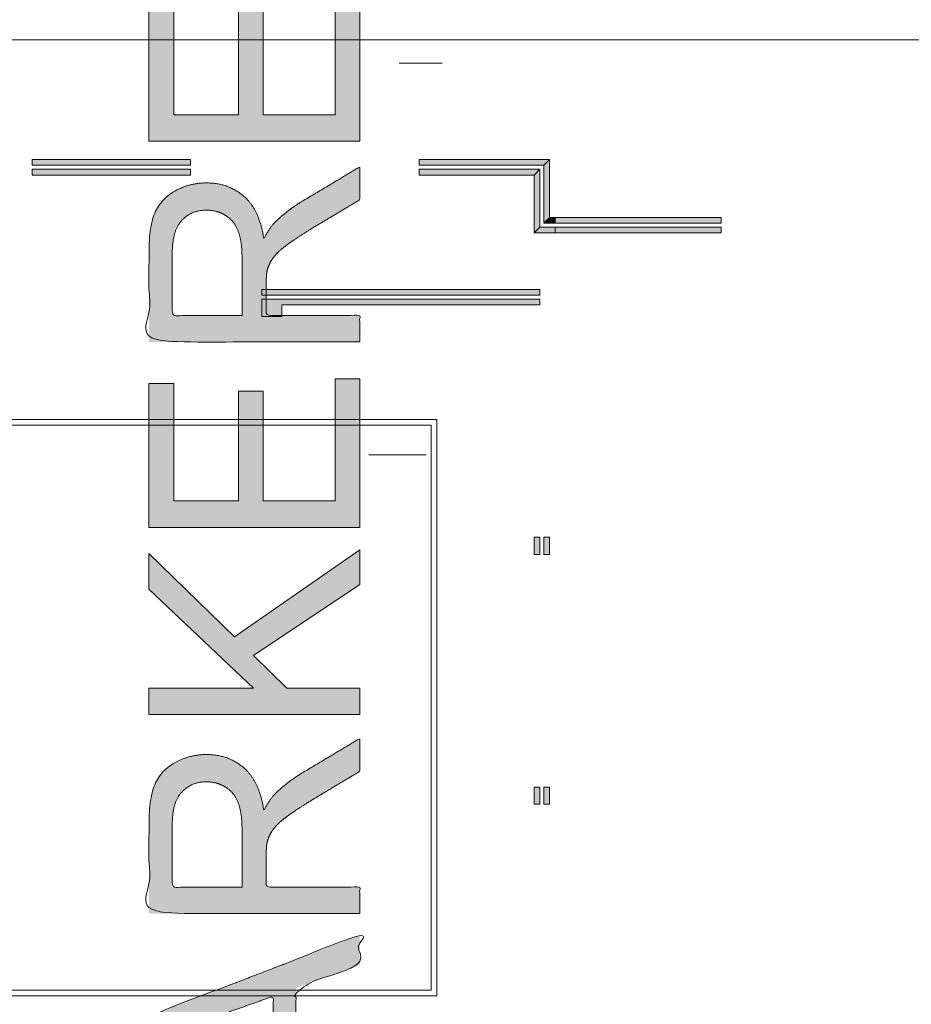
# Model space of a CAD drawing. Header units: millimetres. Extents: x -117530 to 51532, y -61772 to 24900.
# Tile 169 of 175: x -6736 to 8853, y -10643 to 6562. Entities that reach past the tile are written whole.
import ezdxf

# ---------------------------------------------------------------- set-up
doc = ezdxf.new("R2010")
doc.units = ezdxf.units.MM
doc.header["$LTSCALE"] = 254
doc.layers.get('0').update_dxf_attribs({"lineweight": 0})
for name, color, linetype, lineweight in [('HATCH_REACTORS', 7, 'Continuous', 0), ('LAYER21', 7, 'Continuous', 0), ('LAYER24', 7, 'Continuous', 0), ('tekst', 7, 'Continuous', 0)]:
    doc.layers.add(name, color=color, linetype=linetype, lineweight=lineweight)

# ---------------------------------------------------------------- blocks, each defined once
blk = doc.blocks.new('Group-109-1')
at = {"layer": 'tekst', "linetype": 'Continuous', "lineweight": 0}
for points in [[(-52422, 13112), (-56107, 13112), (-56107, 15623), (-55674, 15623), (-55674, 13573), (-54542, 13573), (-54542, 15492), (-54110, 15492), (-54110, 13573), (-52854, 13573), (-52854, 15706), (-52422, 15706)], [(-52422, 6363), (-56107, 6363), (-56107, 8875), (-55674, 8875), (-55674, 6825), (-54542, 6825), (-54542, 8743), (-54110, 8743), (-54110, 6825), (-52854, 6825), (-52854, 8957), (-52422, 8957)], [(-52422, 3094), (-56107, 3094), (-56107, 3555), (-54280, 3555), (-56107, 5283), (-56107, 5906), (-54612, 4448), (-52422, 5970), (-52422, 5362), (-54281, 4124), (-53698, 3555), (-52422, 3555)]]:
    blk.add_hatch(color=7, dxfattribs=at).paths.add_polyline_path(points)
h = blk.add_hatch(color=7, dxfattribs=at)
h.paths.add_polyline_path([(-52422, 9603), (-56107, 9603), (-56107, 11145), (-56107, 11160), (-56107, 11174), (-56107, 11188), (-56106, 11202), (-56106, 11216), (-56106, 11230), (-56106, 11244), (-56105, 11258), (-56105, 11271), (-56104, 11285), (-56104, 11298), (-56103, 11312), (-56103, 11325), (-56102, 11338), (-56101, 11351), (-56101, 11364), (-56100, 11376), (-56099, 11389), (-56098, 11401), (-56097, 11414), (-56096, 11426), (-56095, 11438), (-56094, 11450), (-56093, 11462), (-56092, 11474), (-56090, 11486), (-56089, 11497), (-56088, 11509), (-56086, 11520), (-56085, 11532), (-56083, 11543), (-56082, 11554), (-56080, 11565), (-56079, 11576), (-56077, 11587), (-56075, 11597), (-56074, 11608), (-56072, 11618), (-56070, 11629), (-56068, 11639), (-56066, 11649), (-56064, 11659), (-56062, 11669), (-56060, 11679), (-56058, 11688), (-56055, 11698), (-56053, 11707), (-56051, 11717), (-56049, 11726), (-56046, 11735), (-56044, 11744), (-56041, 11753), (-56039, 11762), (-56036, 11770), (-56033, 11779), (-56031, 11787), (-56028, 11796), (-56025, 11804), (-56022, 11812), (-56020, 11820), (-56017, 11828), (-56014, 11836), (-56011, 11844), (-56008, 11851), (-56004, 11859), (-56001, 11866), (-55998, 11874), (-55995, 11881), (-55991, 11888), (-55988, 11896), (-55984, 11903), (-55980, 11910), (-55977, 11917), (-55973, 11924), (-55969, 11932), (-55965, 11939), (-55961, 11945), (-55957, 11952), (-55953, 11959), (-55948, 11966), (-55944, 11973), (-55940, 11980), (-55935, 11986), (-55931, 11993), (-55926, 11999), (-55921, 12006), (-55917, 12012), (-55912, 12019), (-55907, 12025), (-55902, 12032), (-55897, 12038), (-55892, 12044), (-55886, 12050), (-55881, 12057), (-55876, 12063), (-55870, 12069), (-55865, 12075), (-55859, 12081), (-55854, 12087), (-55848, 12092), (-55842, 12098), (-55836, 12104), (-55830, 12110), (-55824, 12115), (-55818, 12121), (-55812, 12127), (-55806, 12132), (-55799, 12138), (-55793, 12143), (-55786, 12149), (-55780, 12154), (-55773, 12159), (-55766, 12164), (-55760, 12170), (-55753, 12175), (-55746, 12180), (-55739, 12185), (-55732, 12190), (-55725, 12195), (-55718, 12200), (-55710, 12205), (-55703, 12210), (-55695, 12214), (-55688, 12219), (-55680, 12224), (-55673, 12228), (-55665, 12233), (-55657, 12238), (-55649, 12242), (-55641, 12246), (-55633, 12251), (-55625, 12255), (-55618, 12259), (-55610, 12263), (-55602, 12267), (-55593, 12271), (-55585, 12275), (-55577, 12279), (-55569, 12283), (-55561, 12287), (-55553, 12290), (-55545, 12294), (-55536, 12297), (-55528, 12301), (-55520, 12304), (-55512, 12307), (-55503, 12311), (-55495, 12314), (-55487, 12317), (-55478, 12320), (-55470, 12323), (-55461, 12326), (-55453, 12328), (-55444, 12331), (-55436, 12334), (-55427, 12336), (-55419, 12339), (-55410, 12341), (-55401, 12344), (-55393, 12346), (-55384, 12348), (-55375, 12350), (-55367, 12352), (-55358, 12354), (-55349, 12356), (-55340, 12358), (-55331, 12360), (-55322, 12362), (-55314, 12363), (-55305, 12365), (-55296, 12366), (-55287, 12368), (-55278, 12369), (-55269, 12371), (-55260, 12372), (-55251, 12373), (-55242, 12374), (-55232, 12375), (-55223, 12376), (-55214, 12377), (-55205, 12378), (-55196, 12379), (-55186, 12379), (-55177, 12380), (-55168, 12380), (-55158, 12381), (-55149, 12381), (-55140, 12381), (-55130, 12382), (-55121, 12382), (-55111, 12382), (-55102, 12382), (-55090, 12382), (-55078, 12382), (-55065, 12382), (-55053, 12381), (-55041, 12381), (-55030, 12380), (-55018, 12379), (-55006, 12378), (-54994, 12377), (-54982, 12376), (-54971, 12375), (-54959, 12374), (-54948, 12372), (-54936, 12371), (-54925, 12369), (-54914, 12367), (-54902, 12365), (-54891, 12363), (-54880, 12361), (-54869, 12359), (-54858, 12356), (-54847, 12354), (-54836, 12351), (-54825, 12348), (-54815, 12346), (-54804, 12343), (-54793, 12339), (-54783, 12336), (-54772, 12333), (-54762, 12329), (-54751, 12326), (-54741, 12322), (-54731, 12318), (-54720, 12315), (-54710, 12310), (-54700, 12306), (-54690, 12302), (-54680, 12298), (-54670, 12293), (-54660, 12289), (-54650, 12284), (-54641, 12279), (-54631, 12274), (-54621, 12269), (-54612, 12264), (-54602, 12258), (-54593, 12253), (-54583, 12247), (-54574, 12242), (-54565, 12236), (-54556, 12230), (-54546, 12224), (-54537, 12218), (-54528, 12212), (-54519, 12205), (-54510, 12199), (-54502, 12192), (-54493, 12186), (-54484, 12179), (-54475, 12172), (-54467, 12165), (-54458, 12157), (-54450, 12150), (-54441, 12143), (-54433, 12135), (-54425, 12128), (-54417, 12120), (-54408, 12112), (-54400, 12104), (-54393, 12096), (-54385, 12087), (-54377, 12079), (-54370, 12070), (-54362, 12062), (-54355, 12053), (-54347, 12044), (-54340, 12035), (-54333, 12026), (-54326, 12016), (-54319, 12007), (-54312, 11997), (-54306, 11988), (-54299, 11978), (-54292, 11968), (-54286, 11958), (-54280, 11947), (-54273, 11937), (-54267, 11927), (-54261, 11916), (-54255, 11905), (-54249, 11894), (-54244, 11883), (-54238, 11872), (-54232, 11861), (-54227, 11850), (-54221, 11838), (-54216, 11827), (-54211, 11815), (-54206, 11803), (-54201, 11791), (-54196, 11779), (-54191, 11767), (-54186, 11754), (-54182, 11742), (-54177, 11729), (-54173, 11716), (-54169, 11704), (-54164, 11691), (-54160, 11677), (-54156, 11664), (-54152, 11651), (-54148, 11637), (-54145, 11624), (-54141, 11610), (-54137, 11596), (-54134, 11582), (-54130, 11568), (-54127, 11553), (-54124, 11539), (-54121, 11524), (-54118, 11510), (-54115, 11495), (-54112, 11480), (-54110, 11465), (-54107, 11450), (-54104, 11435), (-54102, 11419), (-54100, 11404), (-54097, 11409), (-54094, 11415), (-54091, 11420), (-54088, 11426), (-54085, 11432), (-54082, 11437), (-54079, 11442), (-54076, 11448), (-54074, 11453), (-54071, 11458), (-54068, 11464), (-54065, 11469), (-54062, 11474), (-54059, 11479), (-54056, 11484), (-54053, 11489), (-54050, 11494), (-54048, 11499), (-54045, 11504), (-54042, 11509), (-54039, 11514), (-54036, 11519), (-54033, 11523), (-54030, 11528), (-54027, 11533), (-54024, 11537), (-54022, 11542), (-54019, 11546), (-54016, 11551), (-54013, 11555), (-54010, 11560), (-54007, 11564), (-54004, 11568), (-54002, 11573), (-53999, 11577), (-53996, 11581), (-53993, 11585), (-53990, 11589), (-53987, 11593), (-53984, 11597), (-53981, 11601), (-53979, 11605), (-53976, 11609), (-53973, 11613), (-53970, 11617), (-53967, 11621), (-53964, 11624), (-53962, 11628), (-53959, 11632), (-53956, 11635), (-53953, 11639), (-53950, 11642), (-53947, 11646), (-53944, 11649), (-53942, 11653), (-53939, 11656), (-53936, 11659), (-53933, 11662), (-53930, 11666), (-53927, 11669), (-53925, 11672), (-53922, 11675), (-53919, 11678), (-53916, 11681), (-53910, 11687), (-53904, 11693), (-53898, 11700), (-53891, 11706), (-53885, 11712), (-53879, 11718), (-53872, 11725), (-53866, 11731), (-53859, 11737), (-53852, 11743), (-53846, 11750), (-53839, 11756), (-53832, 11762), (-53826, 11768), (-53819, 11774), (-53812, 11780), (-53805, 11786), (-53798, 11792), (-53791, 11799), (-53784, 11805), (-53777, 11811), (-53770, 11817), (-53762, 11823), (-53755, 11829), (-53748, 11835), (-53741, 11841), (-53733, 11847), (-53726, 11853), (-53718, 11859), (-53711, 11865), (-53703, 11871), (-53695, 11877), (-53688, 11883), (-53680, 11889), (-53672, 11895), (-53664, 11901), (-53656, 11906), (-53649, 11912), (-53641, 11918), (-53633, 11924), (-53624, 11930), (-53616, 11936), (-53608, 11942), (-53600, 11947), (-53592, 11953), (-53583, 11959), (-53575, 11965), (-53567, 11971), (-53558, 11976), (-53550, 11982), (-53541, 11988), (-53533, 11994), (-53524, 11999), (-53515, 12005), (-53506, 12011), (-53498, 12016), (-53489, 12022), (-53480, 12028), (-53471, 12034), (-53462, 12039), (-53453, 12045), (-53444, 12050), (-53435, 12056), (-53426, 12062), (-52422, 12663), (-52422, 12088), (-53189, 11629), (-53199, 11622), (-53210, 11616), (-53220, 11610), (-53230, 11604), (-53240, 11598), (-53250, 11591), (-53260, 11585), (-53270, 11579), (-53279, 11573), (-53289, 11567), (-53299, 11561), (-53308, 11556), (-53318, 11550), (-53327, 11544), (-53336, 11538), (-53345, 11532), (-53355, 11527), (-53364, 11521), (-53373, 11515), (-53381, 11510), (-53390, 11504), (-53399, 11499), (-53408, 11493), (-53416, 11488), (-53425, 11482), (-53433, 11477), (-53442, 11471), (-53450, 11466), (-53458, 11461), (-53466, 11455), (-53474, 11450), (-53482, 11445), (-53490, 11440), (-53498, 11435), (-53506, 11430), (-53513, 11425), (-53521, 11420), (-53528, 11415), (-53536, 11410), (-53543, 11405), (-53551, 11400), (-53558, 11395), (-53565, 11390), (-53572, 11385), (-53579, 11381), (-53586, 11376), (-53593, 11371), (-53599, 11367), (-53606, 11362), (-53613, 11357), (-53619, 11353), (-53626, 11348), (-53632, 11344), (-53638, 11339), (-53645, 11335), (-53651, 11331), (-53657, 11326), (-53663, 11322), (-53669, 11318), (-53675, 11313), (-53680, 11309), (-53686, 11305), (-53692, 11301), (-53697, 11297), (-53703, 11293), (-53708, 11289), (-53713, 11285), (-53719, 11281), (-53724, 11277), (-53729, 11273), (-53734, 11269), (-53740, 11265), (-53745, 11261), (-53750, 11257), (-53755, 11253), (-53760, 11249), (-53764, 11245), (-53769, 11241), (-53774, 11237), (-53779, 11233), (-53783, 11230), (-53788, 11226), (-53792, 11222), (-53797, 11218), (-53801, 11214), (-53806, 11211), (-53810, 11207), (-53814, 11203), (-53819, 11199), (-53823, 11196), (-53827, 11192), (-53831, 11188), (-53835, 11184), (-53839, 11181), (-53843, 11177), (-53847, 11173), (-53851, 11170), (-53854, 11166), (-53858, 11163), (-53862, 11159), (-53865, 11155), (-53869, 11152), (-53872, 11148), (-53876, 11145), (-53879, 11141), (-53883, 11138), (-53886, 11134), (-53889, 11131), (-53892, 11127), (-53896, 11124), (-53899, 11120), (-53902, 11117), (-53905, 11113), (-53908, 11110), (-53911, 11107), (-53913, 11103), (-53916, 11100), (-53919, 11096), (-53922, 11093), (-53924, 11090), (-53927, 11086), (-53929, 11083), (-53932, 11080), (-53934, 11077), (-53937, 11073), (-53939, 11070), (-53941, 11067), (-53943, 11064), (-53946, 11060), (-53948, 11057), (-53950, 11054), (-53952, 11051), (-53954, 11047), (-53956, 11044), (-53958, 11041), (-53960, 11038), (-53962, 11034), (-53964, 11031), (-53966, 11028), (-53968, 11025), (-53970, 11022), (-53972, 11018), (-53974, 11015), (-53976, 11012), (-53978, 11009), (-53979, 11005), (-53981, 11002), (-53983, 10999), (-53985, 10996), (-53987, 10992), (-53988, 10989), (-53990, 10986), (-53992, 10982), (-53993, 10979), (-53995, 10976), (-53997, 10973), (-53998, 10969), (-54000, 10966), (-54001, 10963), (-54003, 10960), (-54004, 10956), (-54006, 10953), (-54007, 10950), (-54009, 10946), (-54010, 10943), (-54012, 10940), (-54013, 10937), (-54014, 10933), (-54016, 10930), (-54017, 10927), (-54018, 10923), (-54020, 10920), (-54021, 10917), (-54022, 10914), (-54023, 10910), (-54025, 10907), (-54026, 10904), (-54027, 10900), (-54028, 10897), (-54029, 10894), (-54030, 10890), (-54031, 10887), (-54032, 10884), (-54033, 10880), (-54034, 10877), (-54035, 10874), (-54036, 10870), (-54037, 10867), (-54038, 10864), (-54039, 10861), (-54040, 10857), (-54041, 10854), (-54041, 10851), (-54042, 10849), (-54043, 10846), (-54043, 10844), (-54044, 10841), (-54044, 10838), (-54045, 10836), (-54045, 10833), (-54046, 10830), (-54046, 10827), (-54046, 10824), (-54047, 10821), (-54047, 10818), (-54048, 10815), (-54048, 10812), (-54049, 10809), (-54049, 10805), (-54049, 10802), (-54050, 10799), (-54050, 10795), (-54051, 10792), (-54051, 10788), (-54051, 10785), (-54052, 10781), (-54052, 10778), (-54052, 10774), (-54053, 10770), (-54053, 10766), (-54053, 10763), (-54054, 10759), (-54054, 10755), (-54054, 10751), (-54054, 10747), (-54055, 10743), (-54055, 10739), (-54055, 10734), (-54055, 10730), (-54056, 10726), (-54056, 10722), (-54056, 10717), (-54056, 10713), (-54056, 10708), (-54057, 10704), (-54057, 10699), (-54057, 10695), (-54057, 10690), (-54057, 10685), (-54057, 10681), (-54058, 10676), (-54058, 10671), (-54058, 10666), (-54058, 10661), (-54058, 10656), (-54058, 10651), (-54058, 10646), (-54058, 10641), (-54058, 10636), (-54058, 10630), (-54058, 10625), (-54058, 10620), (-54058, 10614), (-54058, 10609), (-54058, 10603), (-54058, 10598), (-54058, 10065), (-52422, 10065)])
h.paths.add_polyline_path([(-54480, 10065), (-54480, 11053), (-54480, 11063), (-54481, 11072), (-54481, 11082), (-54481, 11092), (-54481, 11101), (-54481, 11111), (-54481, 11120), (-54482, 11130), (-54482, 11139), (-54482, 11148), (-54483, 11157), (-54483, 11166), (-54483, 11175), (-54484, 11184), (-54484, 11193), (-54485, 11202), (-54485, 11211), (-54486, 11219), (-54487, 11228), (-54487, 11236), (-54488, 11245), (-54489, 11253), (-54489, 11262), (-54490, 11270), (-54491, 11278), (-54492, 11286), (-54493, 11294), (-54494, 11302), (-54495, 11310), (-54496, 11318), (-54497, 11326), (-54498, 11333), (-54499, 11341), (-54500, 11349), (-54501, 11356), (-54502, 11364), (-54504, 11371), (-54505, 11378), (-54506, 11386), (-54507, 11393), (-54509, 11400), (-54510, 11407), (-54512, 11414), (-54513, 11421), (-54515, 11428), (-54516, 11435), (-54518, 11441), (-54519, 11448), (-54521, 11454), (-54523, 11461), (-54524, 11467), (-54526, 11474), (-54528, 11480), (-54530, 11486), (-54532, 11492), (-54533, 11499), (-54535, 11505), (-54537, 11511), (-54539, 11517), (-54541, 11522), (-54543, 11528), (-54545, 11534), (-54547, 11539), (-54550, 11545), (-54552, 11551), (-54554, 11556), (-54556, 11561), (-54559, 11567), (-54561, 11572), (-54563, 11577), (-54566, 11583), (-54568, 11588), (-54571, 11593), (-54573, 11598), (-54576, 11603), (-54578, 11608), (-54581, 11613), (-54584, 11618), (-54587, 11623), (-54589, 11628), (-54592, 11633), (-54595, 11638), (-54598, 11643), (-54601, 11647), (-54604, 11652), (-54607, 11657), (-54610, 11661), (-54613, 11666), (-54616, 11670), (-54620, 11675), (-54623, 11679), (-54626, 11684), (-54629, 11688), (-54633, 11692), (-54636, 11697), (-54640, 11701), (-54643, 11705), (-54647, 11709), (-54650, 11713), (-54654, 11717), (-54657, 11721), (-54661, 11725), (-54665, 11729), (-54668, 11733), (-54672, 11737), (-54676, 11741), (-54680, 11744), (-54684, 11748), (-54688, 11752), (-54692, 11756), (-54696, 11759), (-54700, 11763), (-54704, 11766), (-54708, 11770), (-54713, 11773), (-54717, 11776), (-54721, 11780), (-54725, 11783), (-54730, 11786), (-54734, 11790), (-54739, 11793), (-54743, 11796), (-54748, 11799), (-54752, 11802), (-54757, 11805), (-54762, 11808), (-54766, 11811), (-54771, 11814), (-54776, 11817), (-54780, 11820), (-54785, 11822), (-54790, 11825), (-54795, 11828), (-54800, 11830), (-54805, 11833), (-54809, 11836), (-54814, 11838), (-54819, 11840), (-54824, 11843), (-54829, 11845), (-54834, 11848), (-54839, 11850), (-54844, 11852), (-54849, 11854), (-54854, 11856), (-54859, 11858), (-54864, 11860), (-54869, 11862), (-54874, 11864), (-54879, 11866), (-54884, 11868), (-54889, 11870), (-54894, 11872), (-54899, 11874), (-54904, 11875), (-54909, 11877), (-54914, 11878), (-54919, 11880), (-54925, 11882), (-54930, 11883), (-54935, 11884), (-54940, 11886), (-54945, 11887), (-54950, 11888), (-54956, 11890), (-54961, 11891), (-54966, 11892), (-54971, 11893), (-54977, 11894), (-54982, 11895), (-54987, 11896), (-54993, 11897), (-54998, 11898), (-55003, 11899), (-55009, 11899), (-55014, 11900), (-55019, 11901), (-55025, 11902), (-55030, 11902), (-55036, 11903), (-55041, 11903), (-55047, 11904), (-55052, 11904), (-55057, 11905), (-55063, 11905), (-55068, 11905), (-55074, 11905), (-55079, 11906), (-55085, 11906), (-55091, 11906), (-55096, 11906), (-55102, 11906), (-55110, 11906), (-55118, 11906), (-55126, 11906), (-55134, 11905), (-55142, 11905), (-55150, 11904), (-55158, 11904), (-55166, 11903), (-55173, 11902), (-55181, 11902), (-55189, 11901), (-55196, 11900), (-55204, 11899), (-55212, 11897), (-55219, 11896), (-55227, 11895), (-55234, 11893), (-55241, 11892), (-55249, 11890), (-55256, 11889), (-55263, 11887), (-55270, 11885), (-55278, 11883), (-55285, 11881), (-55292, 11879), (-55299, 11877), (-55306, 11874), (-55313, 11872), (-55320, 11869), (-55326, 11867), (-55333, 11864), (-55340, 11861), (-55347, 11859), (-55353, 11856), (-55360, 11853), (-55366, 11850), (-55373, 11846), (-55379, 11843), (-55386, 11840), (-55392, 11836), (-55399, 11833), (-55405, 11829), (-55411, 11825), (-55417, 11822), (-55423, 11818), (-55430, 11814), (-55436, 11810), (-55442, 11806), (-55448, 11801), (-55454, 11797), (-55459, 11793), (-55465, 11788), (-55471, 11784), (-55477, 11779), (-55482, 11774), (-55488, 11769), (-55494, 11765), (-55499, 11760), (-55505, 11754), (-55510, 11749), (-55516, 11744), (-55521, 11739), (-55526, 11733), (-55532, 11728), (-55537, 11722), (-55542, 11716), (-55547, 11710), (-55552, 11705), (-55557, 11699), (-55562, 11692), (-55567, 11686), (-55571, 11680), (-55576, 11673), (-55580, 11667), (-55585, 11660), (-55589, 11653), (-55593, 11647), (-55597, 11640), (-55601, 11633), (-55605, 11626), (-55609, 11618), (-55613, 11611), (-55617, 11604), (-55621, 11596), (-55624, 11588), (-55628, 11581), (-55631, 11573), (-55634, 11565), (-55638, 11557), (-55641, 11549), (-55644, 11540), (-55647, 11532), (-55650, 11524), (-55653, 11515), (-55655, 11506), (-55658, 11498), (-55661, 11489), (-55663, 11480), (-55666, 11471), (-55668, 11462), (-55670, 11452), (-55672, 11443), (-55674, 11434), (-55676, 11424), (-55678, 11414), (-55680, 11405), (-55682, 11395), (-55684, 11385), (-55685, 11375), (-55687, 11364), (-55688, 11354), (-55690, 11344), (-55691, 11333), (-55692, 11323), (-55693, 11312), (-55694, 11301), (-55695, 11290), (-55696, 11280), (-55697, 11268), (-55698, 11257), (-55698, 11246), (-55699, 11235), (-55699, 11223), (-55700, 11212), (-55700, 11200), (-55700, 11188), (-55700, 11176), (-55700, 11164), (-55700, 10065)])
h = blk.add_hatch(color=7, dxfattribs=at)
h.paths.add_polyline_path([(-52422, -385), (-56107, -385), (-56107, 1157), (-56107, 1171), (-56107, 1185), (-56107, 1200), (-56106, 1214), (-56106, 1228), (-56106, 1242), (-56106, 1256), (-56105, 1269), (-56105, 1283), (-56104, 1296), (-56104, 1310), (-56103, 1323), (-56103, 1336), (-56102, 1349), (-56101, 1362), (-56101, 1375), (-56100, 1388), (-56099, 1400), (-56098, 1413), (-56097, 1425), (-56096, 1437), (-56095, 1450), (-56094, 1462), (-56093, 1474), (-56092, 1485), (-56090, 1497), (-56089, 1509), (-56088, 1520), (-56086, 1532), (-56085, 1543), (-56083, 1554), (-56082, 1565), (-56080, 1576), (-56079, 1587), (-56077, 1598), (-56075, 1609), (-56074, 1619), (-56072, 1630), (-56070, 1640), (-56068, 1650), (-56066, 1660), (-56064, 1670), (-56062, 1680), (-56060, 1690), (-56058, 1700), (-56055, 1709), (-56053, 1719), (-56051, 1728), (-56049, 1737), (-56046, 1746), (-56044, 1755), (-56041, 1764), (-56039, 1773), (-56036, 1782), (-56033, 1790), (-56031, 1799), (-56028, 1807), (-56025, 1815), (-56022, 1824), (-56020, 1832), (-56017, 1840), (-56014, 1847), (-56011, 1855), (-56008, 1863), (-56004, 1870), (-56001, 1878), (-55998, 1885), (-55995, 1892), (-55991, 1900), (-55988, 1907), (-55984, 1914), (-55980, 1922), (-55977, 1929), (-55973, 1936), (-55969, 1943), (-55965, 1950), (-55961, 1957), (-55957, 1964), (-55953, 1971), (-55948, 1977), (-55944, 1984), (-55940, 1991), (-55935, 1998), (-55931, 2004), (-55926, 2011), (-55921, 2017), (-55917, 2024), (-55912, 2030), (-55907, 2037), (-55902, 2043), (-55897, 2049), (-55892, 2056), (-55886, 2062), (-55881, 2068), (-55876, 2074), (-55870, 2080), (-55865, 2086), (-55859, 2092), (-55854, 2098), (-55848, 2104), (-55842, 2110), (-55836, 2115), (-55830, 2121), (-55824, 2127), (-55818, 2132), (-55812, 2138), (-55806, 2144), (-55799, 2149), (-55793, 2154), (-55786, 2160), (-55780, 2165), (-55773, 2171), (-55766, 2176), (-55760, 2181), (-55753, 2186), (-55746, 2191), (-55739, 2196), (-55732, 2201), (-55725, 2206), (-55718, 2211), (-55710, 2216), (-55703, 2221), (-55695, 2226), (-55688, 2230), (-55680, 2235), (-55673, 2240), (-55665, 2244), (-55657, 2249), (-55649, 2253), (-55641, 2258), (-55633, 2262), (-55625, 2266), (-55618, 2271), (-55610, 2275), (-55602, 2279), (-55593, 2283), (-55585, 2287), (-55577, 2291), (-55569, 2294), (-55561, 2298), (-55553, 2302), (-55545, 2305), (-55536, 2309), (-55528, 2312), (-55520, 2315), (-55512, 2319), (-55503, 2322), (-55495, 2325), (-55487, 2328), (-55478, 2331), (-55470, 2334), (-55461, 2337), (-55453, 2340), (-55444, 2342), (-55436, 2345), (-55427, 2348), (-55419, 2350), (-55410, 2353), (-55401, 2355), (-55393, 2357), (-55384, 2359), (-55375, 2362), (-55367, 2364), (-55358, 2366), (-55349, 2368), (-55340, 2370), (-55331, 2371), (-55322, 2373), (-55314, 2375), (-55305, 2376), (-55296, 2378), (-55287, 2379), (-55278, 2381), (-55269, 2382), (-55260, 2383), (-55251, 2384), (-55242, 2385), (-55232, 2386), (-55223, 2387), (-55214, 2388), (-55205, 2389), (-55196, 2390), (-55186, 2391), (-55177, 2391), (-55168, 2392), (-55158, 2392), (-55149, 2393), (-55140, 2393), (-55130, 2393), (-55121, 2393), (-55111, 2393), (-55102, 2393), (-55090, 2393), (-55078, 2393), (-55065, 2393), (-55053, 2392), (-55041, 2392), (-55030, 2391), (-55018, 2391), (-55006, 2390), (-54994, 2389), (-54982, 2388), (-54971, 2386), (-54959, 2385), (-54948, 2384), (-54936, 2382), (-54925, 2380), (-54914, 2378), (-54902, 2377), (-54891, 2374), (-54880, 2372), (-54869, 2370), (-54858, 2368), (-54847, 2365), (-54836, 2362), (-54825, 2360), (-54815, 2357), (-54804, 2354), (-54793, 2351), (-54783, 2348), (-54772, 2344), (-54762, 2341), (-54751, 2337), (-54741, 2334), (-54731, 2330), (-54720, 2326), (-54710, 2322), (-54700, 2318), (-54690, 2313), (-54680, 2309), (-54670, 2305), (-54660, 2300), (-54650, 2295), (-54641, 2290), (-54631, 2285), (-54621, 2280), (-54612, 2275), (-54602, 2270), (-54593, 2264), (-54583, 2259), (-54574, 2253), (-54565, 2247), (-54556, 2241), (-54546, 2235), (-54537, 2229), (-54528, 2223), (-54519, 2217), (-54510, 2210), (-54502, 2204), (-54493, 2197), (-54484, 2190), (-54475, 2183), (-54467, 2176), (-54458, 2169), (-54450, 2162), (-54441, 2154), (-54433, 2147), (-54425, 2139), (-54417, 2131), (-54408, 2123), (-54400, 2115), (-54393, 2107), (-54385, 2099), (-54377, 2090), (-54370, 2082), (-54362, 2073), (-54355, 2064), (-54347, 2055), (-54340, 2046), (-54333, 2037), (-54326, 2028), (-54319, 2018), (-54312, 2009), (-54306, 1999), (-54299, 1989), (-54292, 1979), (-54286, 1969), (-54280, 1959), (-54273, 1948), (-54267, 1938), (-54261, 1927), (-54255, 1917), (-54249, 1906), (-54244, 1895), (-54238, 1884), (-54232, 1872), (-54227, 1861), (-54221, 1850), (-54216, 1838), (-54211, 1826), (-54206, 1814), (-54201, 1802), (-54196, 1790), (-54191, 1778), (-54186, 1766), (-54182, 1753), (-54177, 1741), (-54173, 1728), (-54169, 1715), (-54164, 1702), (-54160, 1689), (-54156, 1675), (-54152, 1662), (-54148, 1649), (-54145, 1635), (-54141, 1621), (-54137, 1607), (-54134, 1593), (-54130, 1579), (-54127, 1565), (-54124, 1550), (-54121, 1536), (-54118, 1521), (-54115, 1506), (-54112, 1491), (-54110, 1476), (-54107, 1461), (-54104, 1446), (-54102, 1430), (-54100, 1415), (-54097, 1421), (-54094, 1426), (-54091, 1432), (-54088, 1437), (-54085, 1443), (-54082, 1448), (-54079, 1454), (-54076, 1459), (-54074, 1465), (-54071, 1470), (-54068, 1475), (-54065, 1480), (-54062, 1485), (-54059, 1491), (-54056, 1496), (-54053, 1501), (-54050, 1506), (-54048, 1511), (-54045, 1516), (-54042, 1520), (-54039, 1525), (-54036, 1530), (-54033, 1535), (-54030, 1539), (-54027, 1544), (-54024, 1549), (-54022, 1553), (-54019, 1558), (-54016, 1562), (-54013, 1567), (-54010, 1571), (-54007, 1576), (-54004, 1580), (-54002, 1584), (-53999, 1588), (-53996, 1593), (-53993, 1597), (-53990, 1601), (-53987, 1605), (-53984, 1609), (-53981, 1613), (-53979, 1617), (-53976, 1621), (-53973, 1624), (-53970, 1628), (-53967, 1632), (-53964, 1636), (-53962, 1639), (-53959, 1643), (-53956, 1647), (-53953, 1650), (-53950, 1654), (-53947, 1657), (-53944, 1660), (-53942, 1664), (-53939, 1667), (-53936, 1670), (-53933, 1674), (-53930, 1677), (-53927, 1680), (-53925, 1683), (-53922, 1686), (-53919, 1689), (-53916, 1692), (-53910, 1699), (-53904, 1705), (-53898, 1711), (-53891, 1717), (-53885, 1724), (-53879, 1730), (-53872, 1736), (-53866, 1742), (-53859, 1748), (-53852, 1755), (-53846, 1761), (-53839, 1767), (-53832, 1773), (-53826, 1779), (-53819, 1785), (-53812, 1792), (-53805, 1798), (-53798, 1804), (-53791, 1810), (-53784, 1816), (-53777, 1822), (-53770, 1828), (-53762, 1834), (-53755, 1840), (-53748, 1846), (-53741, 1852), (-53733, 1858), (-53726, 1864), (-53718, 1870), (-53711, 1876), (-53703, 1882), (-53695, 1888), (-53688, 1894), (-53680, 1900), (-53672, 1906), (-53664, 1912), (-53656, 1918), (-53649, 1924), (-53641, 1930), (-53633, 1935), (-53624, 1941), (-53616, 1947), (-53608, 1953), (-53600, 1959), (-53592, 1965), (-53583, 1970), (-53575, 1976), (-53567, 1982), (-53558, 1988), (-53550, 1993), (-53541, 1999), (-53533, 2005), (-53524, 2011), (-53515, 2016), (-53506, 2022), (-53498, 2028), (-53489, 2034), (-53480, 2039), (-53471, 2045), (-53462, 2050), (-53453, 2056), (-53444, 2062), (-53435, 2067), (-53426, 2073), (-52422, 2674), (-52422, 2100), (-53189, 1640), (-53199, 1634), (-53210, 1627), (-53220, 1621), (-53230, 1615), (-53240, 1609), (-53250, 1603), (-53260, 1597), (-53270, 1591), (-53279, 1585), (-53289, 1579), (-53299, 1573), (-53308, 1567), (-53318, 1561), (-53327, 1555), (-53336, 1549), (-53345, 1544), (-53355, 1538), (-53364, 1532), (-53373, 1527), (-53381, 1521), (-53390, 1515), (-53399, 1510), (-53408, 1504), (-53416, 1499), (-53425, 1493), (-53433, 1488), (-53442, 1483), (-53450, 1477), (-53458, 1472), (-53466, 1467), (-53474, 1462), (-53482, 1456), (-53490, 1451), (-53498, 1446), (-53506, 1441), (-53513, 1436), (-53521, 1431), (-53528, 1426), (-53536, 1421), (-53543, 1416), (-53551, 1411), (-53558, 1406), (-53565, 1401), (-53572, 1397), (-53579, 1392), (-53586, 1387), (-53593, 1382), (-53599, 1378), (-53606, 1373), (-53613, 1369), (-53619, 1364), (-53626, 1360), (-53632, 1355), (-53638, 1351), (-53645, 1346), (-53651, 1342), (-53657, 1338), (-53663, 1333), (-53669, 1329), (-53675, 1325), (-53680, 1321), (-53686, 1316), (-53692, 1312), (-53697, 1308), (-53703, 1304), (-53708, 1300), (-53713, 1296), (-53719, 1292), (-53724, 1288), (-53729, 1284), (-53734, 1280), (-53740, 1276), (-53745, 1272), (-53750, 1268), (-53755, 1264), (-53760, 1260), (-53764, 1256), (-53769, 1253), (-53774, 1249), (-53779, 1245), (-53783, 1241), (-53788, 1237), (-53792, 1233), (-53797, 1229), (-53801, 1226), (-53806, 1222), (-53810, 1218), (-53814, 1214), (-53819, 1211), (-53823, 1207), (-53827, 1203), (-53831, 1199), (-53835, 1196), (-53839, 1192), (-53843, 1188), (-53847, 1185), (-53851, 1181), (-53854, 1177), (-53858, 1174), (-53862, 1170), (-53865, 1167), (-53869, 1163), (-53872, 1160), (-53876, 1156), (-53879, 1152), (-53883, 1149), (-53886, 1145), (-53889, 1142), (-53892, 1138), (-53896, 1135), (-53899, 1132), (-53902, 1128), (-53905, 1125), (-53908, 1121), (-53911, 1118), (-53913, 1114), (-53916, 1111), (-53919, 1108), (-53922, 1104), (-53924, 1101), (-53927, 1098), (-53929, 1094), (-53932, 1091), (-53934, 1088), (-53937, 1085), (-53939, 1081), (-53941, 1078), (-53943, 1075), (-53946, 1072), (-53948, 1068), (-53950, 1065), (-53952, 1062), (-53954, 1059), (-53956, 1056), (-53958, 1052), (-53960, 1049), (-53962, 1046), (-53964, 1043), (-53966, 1039), (-53968, 1036), (-53970, 1033), (-53972, 1030), (-53974, 1026), (-53976, 1023), (-53978, 1020), (-53979, 1017), (-53981, 1013), (-53983, 1010), (-53985, 1007), (-53987, 1004), (-53988, 1000), (-53990, 997), (-53992, 994), (-53993, 991), (-53995, 987), (-53997, 984), (-53998, 981), (-54000, 977), (-54001, 974), (-54003, 971), (-54004, 968), (-54006, 964), (-54007, 961), (-54009, 958), (-54010, 955), (-54012, 951), (-54013, 948), (-54014, 945), (-54016, 941), (-54017, 938), (-54018, 935), (-54020, 931), (-54021, 928), (-54022, 925), (-54023, 922), (-54025, 918), (-54026, 915), (-54027, 912), (-54028, 908), (-54029, 905), (-54030, 902), (-54031, 898), (-54032, 895), (-54033, 892), (-54034, 888), (-54035, 885), (-54036, 882), (-54037, 879), (-54038, 875), (-54039, 872), (-54040, 869), (-54041, 865), (-54041, 863), (-54042, 860), (-54043, 858), (-54043, 855), (-54044, 852), (-54044, 850), (-54045, 847), (-54045, 844), (-54046, 841), (-54046, 838), (-54046, 835), (-54047, 832), (-54047, 829), (-54048, 826), (-54048, 823), (-54049, 820), (-54049, 817), (-54049, 813), (-54050, 810), (-54050, 807), (-54051, 803), (-54051, 800), (-54051, 796), (-54052, 793), (-54052, 789), (-54052, 785), (-54053, 782), (-54053, 778), (-54053, 774), (-54054, 770), (-54054, 766), (-54054, 762), (-54054, 758), (-54055, 754), (-54055, 750), (-54055, 746), (-54055, 742), (-54056, 737), (-54056, 733), (-54056, 729), (-54056, 724), (-54056, 720), (-54057, 715), (-54057, 711), (-54057, 706), (-54057, 701), (-54057, 697), (-54057, 692), (-54058, 687), (-54058, 682), (-54058, 677), (-54058, 672), (-54058, 667), (-54058, 662), (-54058, 657), (-54058, 652), (-54058, 647), (-54058, 642), (-54058, 636), (-54058, 631), (-54058, 626), (-54058, 620), (-54058, 615), (-54058, 609), (-54058, 76), (-52422, 76)])
h.paths.add_polyline_path([(-54480, 76), (-54480, 1064), (-54480, 1074), (-54481, 1084), (-54481, 1093), (-54481, 1103), (-54481, 1113), (-54481, 1122), (-54481, 1132), (-54482, 1141), (-54482, 1150), (-54482, 1159), (-54483, 1168), (-54483, 1178), (-54483, 1187), (-54484, 1195), (-54484, 1204), (-54485, 1213), (-54485, 1222), (-54486, 1231), (-54487, 1239), (-54487, 1248), (-54488, 1256), (-54489, 1265), (-54489, 1273), (-54490, 1281), (-54491, 1289), (-54492, 1297), (-54493, 1306), (-54494, 1314), (-54495, 1321), (-54496, 1329), (-54497, 1337), (-54498, 1345), (-54499, 1352), (-54500, 1360), (-54501, 1368), (-54502, 1375), (-54504, 1382), (-54505, 1390), (-54506, 1397), (-54507, 1404), (-54509, 1411), (-54510, 1418), (-54512, 1425), (-54513, 1432), (-54515, 1439), (-54516, 1446), (-54518, 1453), (-54519, 1459), (-54521, 1466), (-54523, 1472), (-54524, 1479), (-54526, 1485), (-54528, 1491), (-54530, 1498), (-54532, 1504), (-54533, 1510), (-54535, 1516), (-54537, 1522), (-54539, 1528), (-54541, 1534), (-54543, 1539), (-54545, 1545), (-54547, 1551), (-54550, 1556), (-54552, 1562), (-54554, 1567), (-54556, 1573), (-54559, 1578), (-54561, 1583), (-54563, 1589), (-54566, 1594), (-54568, 1599), (-54571, 1604), (-54573, 1610), (-54576, 1615), (-54578, 1620), (-54581, 1625), (-54584, 1630), (-54587, 1635), (-54589, 1640), (-54592, 1644), (-54595, 1649), (-54598, 1654), (-54601, 1659), (-54604, 1663), (-54607, 1668), (-54610, 1673), (-54613, 1677), (-54616, 1682), (-54620, 1686), (-54623, 1691), (-54626, 1695), (-54629, 1699), (-54633, 1704), (-54636, 1708), (-54640, 1712), (-54643, 1716), (-54647, 1720), (-54650, 1724), (-54654, 1729), (-54657, 1733), (-54661, 1737), (-54665, 1740), (-54668, 1744), (-54672, 1748), (-54676, 1752), (-54680, 1756), (-54684, 1760), (-54688, 1763), (-54692, 1767), (-54696, 1770), (-54700, 1774), (-54704, 1778), (-54708, 1781), (-54713, 1784), (-54717, 1788), (-54721, 1791), (-54725, 1794), (-54730, 1798), (-54734, 1801), (-54739, 1804), (-54743, 1807), (-54748, 1810), (-54752, 1813), (-54757, 1817), (-54762, 1819), (-54766, 1822), (-54771, 1825), (-54776, 1828), (-54780, 1831), (-54785, 1834), (-54790, 1836), (-54795, 1839), (-54800, 1842), (-54805, 1844), (-54809, 1847), (-54814, 1849), (-54819, 1852), (-54824, 1854), (-54829, 1857), (-54834, 1859), (-54839, 1861), (-54844, 1863), (-54849, 1866), (-54854, 1868), (-54859, 1870), (-54864, 1872), (-54869, 1874), (-54874, 1876), (-54879, 1878), (-54884, 1880), (-54889, 1881), (-54894, 1883), (-54899, 1885), (-54904, 1887), (-54909, 1888), (-54914, 1890), (-54919, 1891), (-54925, 1893), (-54930, 1894), (-54935, 1896), (-54940, 1897), (-54945, 1898), (-54950, 1900), (-54956, 1901), (-54961, 1902), (-54966, 1903), (-54971, 1904), (-54977, 1905), (-54982, 1906), (-54987, 1907), (-54993, 1908), (-54998, 1909), (-55003, 1910), (-55009, 1911), (-55014, 1912), (-55019, 1912), (-55025, 1913), (-55030, 1914), (-55036, 1914), (-55041, 1915), (-55047, 1915), (-55052, 1915), (-55057, 1916), (-55063, 1916), (-55068, 1917), (-55074, 1917), (-55079, 1917), (-55085, 1917), (-55091, 1917), (-55096, 1917), (-55102, 1917), (-55110, 1917), (-55118, 1917), (-55126, 1917), (-55134, 1917), (-55142, 1916), (-55150, 1916), (-55158, 1915), (-55166, 1915), (-55173, 1914), (-55181, 1913), (-55189, 1912), (-55196, 1911), (-55204, 1910), (-55212, 1909), (-55219, 1908), (-55227, 1906), (-55234, 1905), (-55241, 1903), (-55249, 1902), (-55256, 1900), (-55263, 1898), (-55270, 1896), (-55278, 1894), (-55285, 1892), (-55292, 1890), (-55299, 1888), (-55306, 1886), (-55313, 1883), (-55320, 1881), (-55326, 1878), (-55333, 1875), (-55340, 1873), (-55347, 1870), (-55353, 1867), (-55360, 1864), (-55366, 1861), (-55373, 1858), (-55379, 1854), (-55386, 1851), (-55392, 1848), (-55399, 1844), (-55405, 1841), (-55411, 1837), (-55417, 1833), (-55423, 1829), (-55430, 1825), (-55436, 1821), (-55442, 1817), (-55448, 1813), (-55454, 1808), (-55459, 1804), (-55465, 1800), (-55471, 1795), (-55477, 1790), (-55482, 1786), (-55488, 1781), (-55494, 1776), (-55499, 1771), (-55505, 1766), (-55510, 1761), (-55516, 1755), (-55521, 1750), (-55526, 1745), (-55532, 1739), (-55537, 1733), (-55542, 1728), (-55547, 1722), (-55552, 1716), (-55557, 1710), (-55562, 1704), (-55567, 1697), (-55571, 1691), (-55576, 1685), (-55580, 1678), (-55585, 1672), (-55589, 1665), (-55593, 1658), (-55597, 1651), (-55601, 1644), (-55605, 1637), (-55609, 1630), (-55613, 1622), (-55617, 1615), (-55621, 1607), (-55624, 1600), (-55628, 1592), (-55631, 1584), (-55634, 1576), (-55638, 1568), (-55641, 1560), (-55644, 1552), (-55647, 1543), (-55650, 1535), (-55653, 1526), (-55655, 1518), (-55658, 1509), (-55661, 1500), (-55663, 1491), (-55666, 1482), (-55668, 1473), (-55670, 1464), (-55672, 1454), (-55674, 1445), (-55676, 1435), (-55678, 1426), (-55680, 1416), (-55682, 1406), (-55684, 1396), (-55685, 1386), (-55687, 1376), (-55688, 1366), (-55690, 1355), (-55691, 1345), (-55692, 1334), (-55693, 1323), (-55694, 1313), (-55695, 1302), (-55696, 1291), (-55697, 1280), (-55698, 1269), (-55698, 1257), (-55699, 1246), (-55699, 1234), (-55700, 1223), (-55700, 1211), (-55700, 1199), (-55700, 1188), (-55700, 1176), (-55700, 76)])
h = blk.add_hatch(color=7, dxfattribs=at)
h.paths.add_polyline_path([(-52422, -4017), (-56107, -2682), (-56107, -2177), (-52422, -760), (-52422, -1284), (-53539, -1686), (-53539, -3151), (-52422, -3528)])
h.paths.add_polyline_path([(-53935, -3016), (-53935, -1830), (-54956, -2194), (-54971, -2199), (-54985, -2204), (-55000, -2209), (-55014, -2214), (-55028, -2219), (-55042, -2223), (-55056, -2228), (-55070, -2233), (-55084, -2238), (-55098, -2243), (-55112, -2247), (-55125, -2252), (-55139, -2257), (-55152, -2261), (-55166, -2266), (-55179, -2270), (-55192, -2275), (-55206, -2279), (-55219, -2284), (-55232, -2288), (-55245, -2292), (-55257, -2297), (-55270, -2301), (-55283, -2305), (-55296, -2309), (-55308, -2313), (-55321, -2318), (-55333, -2322), (-55345, -2326), (-55357, -2330), (-55370, -2334), (-55382, -2338), (-55394, -2341), (-55406, -2345), (-55417, -2349), (-55429, -2353), (-55441, -2357), (-55452, -2360), (-55464, -2364), (-55475, -2367), (-55487, -2371), (-55498, -2375), (-55509, -2378), (-55520, -2381), (-55531, -2385), (-55542, -2388), (-55553, -2392), (-55564, -2395), (-55575, -2398), (-55585, -2401), (-55596, -2405), (-55606, -2408), (-55617, -2411), (-55627, -2414), (-55637, -2417), (-55647, -2420), (-55658, -2423), (-55668, -2426), (-55677, -2429), (-55687, -2432), (-55697, -2434), (-55707, -2437), (-55716, -2440), (-55726, -2443), (-55715, -2445), (-55703, -2447), (-55692, -2449), (-55681, -2452), (-55670, -2454), (-55659, -2457), (-55647, -2459), (-55636, -2461), (-55625, -2464), (-55614, -2466), (-55603, -2469), (-55591, -2471), (-55580, -2474), (-55569, -2476), (-55558, -2479), (-55547, -2482), (-55536, -2484), (-55524, -2487), (-55513, -2490), (-55502, -2492), (-55491, -2495), (-55480, -2498), (-55469, -2501), (-55458, -2503), (-55446, -2506), (-55435, -2509), (-55424, -2512), (-55413, -2515), (-55402, -2518), (-55391, -2521), (-55380, -2524), (-55369, -2527), (-55358, -2530), (-55347, -2533), (-55335, -2536), (-55324, -2539), (-55313, -2542), (-55302, -2545), (-55291, -2548), (-55280, -2551), (-55269, -2554), (-55258, -2558), (-55247, -2561), (-55236, -2564), (-55225, -2568), (-55214, -2571), (-55203, -2574), (-55192, -2578), (-55181, -2581), (-55170, -2584), (-55159, -2588), (-55148, -2591), (-55137, -2595), (-55126, -2598), (-55115, -2602), (-55104, -2605), (-55093, -2609), (-55082, -2612), (-55071, -2616), (-55060, -2620), (-55049, -2623), (-55038, -2627), (-55027, -2631), (-55016, -2635)])
at = {"layer": 'tekst', "color": 2, "linetype": 'Continuous', "lineweight": 0, "elevation": -28800}
for points in [[(-52422, 13112), (-56107, 13112), (-56107, 15623), (-55674, 15623), (-55674, 13573), (-54542, 13573), (-54542, 15492), (-54110, 15492), (-54110, 13573), (-52854, 13573), (-52854, 15706), (-52422, 15706)], [(-52422, 6363), (-56107, 6363), (-56107, 8875), (-55674, 8875), (-55674, 6825), (-54542, 6825), (-54542, 8743), (-54110, 8743), (-54110, 6825), (-52854, 6825), (-52854, 8957), (-52422, 8957)], [(-52422, 3094), (-56107, 3094), (-56107, 3555), (-54280, 3555), (-56107, 5283), (-56107, 5906), (-54612, 4448), (-52422, 5970), (-52422, 5362), (-54281, 4124), (-53698, 3555), (-52422, 3555)]]:
    blk.add_lwpolyline(points, close=True, dxfattribs=at)
at = {"layer": 'tekst', "color": 2, "linetype": 'Continuous', "lineweight": 0}
for points, knots in [([(-52422, 9603, -28800), (-54264, 9603, -28800), (-56107, 9603, -28800), (-56107, 10374, -28800), (-56107, 11145, -28800), (-56107, 11610, -28800), (-55908, 12093, -28800), (-55406, 12382, -28800), (-55102, 12382, -28800), (-54710, 12382, -28800), (-54172, 11903, -28800), (-54100, 11404, -28800), (-54007, 11586, -28800), (-53916, 11681, -28800), (-53720, 11882, -28800), (-53426, 12062, -28800), (-52924, 12362, -28800), (-52422, 12663, -28800), (-52422, 12376, -28800), (-52422, 12088, -28800), (-52806, 11858, -28800), (-53189, 11629, -28800), (-53521, 11427, -28800), (-53873, 11167, -28800), (-54013, 10960, -28800), (-54041, 10854, -28800), (-54058, 10776, -28800), (-54058, 10598, -28800), (-54058, 10331, -28800), (-54058, 10065, -28800), (-53240, 10065, -28800), (-52422, 10065, -28800), (-52422, 9834, -28800), (-52422, 9603, -28800)], [0, 0, 0, 1, 1, 2, 2, 3, 4, 5, 5, 6, 7, 7, 8, 8, 9, 9, 10, 10, 11, 11, 12, 12, 13, 14, 15, 15, 16, 16, 17, 17, 18, 18, 19, 19, 19]), ([(-54480, 10065, -28800), (-54480, 10559, -28800), (-54480, 11053, -28800), (-54480, 11368, -28800), (-54619, 11722, -28800), (-54923, 11906, -28800), (-55102, 11906, -28800), (-55363, 11906, -28800), (-55700, 11549, -28800), (-55700, 11164, -28800), (-55700, 10615, -28800), (-55700, 10065, -28800), (-55090, 10065, -28800), (-54480, 10065, -28800)], [0, 0, 0, 1, 1, 2, 3, 4, 4, 5, 6, 6, 7, 7, 8, 8, 8]), ([(-52422, -385, -28800), (-54264, -385, -28800), (-56107, -385, -28800), (-56107, 386, -28800), (-56107, 1157, -28800), (-56107, 1621, -28800), (-55908, 2104, -28800), (-55406, 2393, -28800), (-55102, 2393, -28800), (-54710, 2393, -28800), (-54172, 1915, -28800), (-54100, 1415, -28800), (-54007, 1597, -28800), (-53916, 1692, -28800), (-53720, 1894, -28800), (-53426, 2073, -28800), (-52924, 2374, -28800), (-52422, 2674, -28800), (-52422, 2387, -28800), (-52422, 2100, -28800), (-52806, 1870, -28800), (-53189, 1640, -28800), (-53521, 1439, -28800), (-53873, 1178, -28800), (-54013, 972, -28800), (-54041, 865, -28800), (-54058, 787, -28800), (-54058, 609, -28800), (-54058, 343, -28800), (-54058, 76, -28800), (-53240, 76, -28800), (-52422, 76, -28800), (-52422, -155, -28800), (-52422, -385, -28800)], [0, 0, 0, 1, 1, 2, 2, 3, 4, 5, 5, 6, 7, 7, 8, 8, 9, 9, 10, 10, 11, 11, 12, 12, 13, 14, 15, 15, 16, 16, 17, 17, 18, 18, 19, 19, 19]), ([(-54480, 76, -28800), (-54480, 570, -28800), (-54480, 1064, -28800), (-54480, 1379, -28800), (-54619, 1733, -28800), (-54923, 1917, -28800), (-55102, 1917, -28800), (-55363, 1917, -28800), (-55700, 1561, -28800), (-55700, 1176, -28800), (-55700, 626, -28800), (-55700, 76, -28800), (-55090, 76, -28800), (-54480, 76, -28800)], [0, 0, 0, 1, 1, 2, 3, 4, 4, 5, 6, 6, 7, 7, 8, 8, 8]), ([(-53935, -3016, -28800), (-53935, -2423, -28800), (-53935, -1830, -28800), (-54446, -2012, -28800), (-54956, -2194, -28800), (-55422, -2357, -28800), (-55726, -2443, -28800), (-55366, -2515, -28800), (-55016, -2635, -28800), (-54476, -2825, -28800), (-53935, -3016, -28800)], [0, 0, 0, 1, 1, 2, 2, 3, 3, 4, 4, 5, 5, 5])]:
    blk.add_open_spline(points, degree=2, knots=knots, dxfattribs=at)
blk.add_open_spline([(-52422, -4017, -28800), (-56107, -2682, -28800), (-56107, -2177, -28800), (-52422, -760, -28800), (-52422, -1284, -28800), (-53539, -1686, -28800), (-53539, -3151, -28800), (-52422, -3528, -28800), (-52422, -4017, -28800)], degree=1, dxfattribs=at)

msp = doc.modelspace()

# ---------------------------------------------------------------- hatches: boundary and pattern name
at = {"layer": 'HATCH_REACTORS', "linetype": 'Continuous', "lineweight": 0}
for points in [[(-6518, 4118), (-3748, 4118), (-3748, 4018), (-6518, 4018)], [(2427, 4018), (251, 4018), (251, 4118), (2527, 4118)], [(2427, 3008), (2427, 4018), (2527, 4118), (2527, 3108)], [(-6518, 3948), (-3748, 3948), (-3748, 3848), (-6518, 3848)], [(2257, 3848), (251, 3848), (251, 3948), (2357, 3948)], [(2257, 2838), (2257, 3848), (2357, 3948), (2357, 2938)], [(2627, 3008), (2427, 3008), (2527, 3108), (2627, 3108)], [(2627, 3108), (5527, 3108), (5527, 3008), (2627, 3008)], [(2627, 2838), (2257, 2838), (2357, 2938), (2627, 2938)], [(2627, 2938), (5527, 2938), (5527, 2838), (2627, 2838)], [(-2503, 1848), (2357, 1848), (2357, 1748), (-2503, 1748)], [(-2503, 1378), (-2153, 1378), (-2153, 1578), (2357, 1578), (2357, 1678), (-2503, 1678)], [(2257, -2782), (2257, -2482), (2357, -2482), (2357, -2782)], [(2427, -2782), (2427, -2482), (2527, -2482), (2527, -2782)], [(2257, -7147), (2257, -6847), (2357, -6847), (2357, -7147)], [(2427, -7147), (2427, -6847), (2527, -6847), (2527, -7147)]]:
    msp.add_hatch(color=7, dxfattribs=at).paths.add_polyline_path(points)

# ---------------------------------------------------------------- linework, layer by layer
at = {"color": 1, "linetype": 'Continuous', "lineweight": 0}
msp.add_line((-100, 5802, -28800), (652, 5802, -28800), dxfattribs=at)
at = {"layer": 'HATCH_REACTORS', "color": 2, "lineweight": 0, "flags": 128}
for points in [[(-6518, 4118), (-3748, 4118), (-3748, 4018), (-6518, 4018)], [(2427, 4018), (251, 4018), (251, 4118), (2527, 4118)], [(2427, 3008), (2427, 4018), (2527, 4118), (2527, 3108)], [(-6518, 3948), (-3748, 3948), (-3748, 3848), (-6518, 3848)], [(2257, 3848), (251, 3848), (251, 3948), (2357, 3948)], [(2257, 2838), (2257, 3848), (2357, 3948), (2357, 2938)], [(2627, 3008), (2427, 3008), (2527, 3108), (2627, 3108)], [(2627, 3108), (5527, 3108), (5527, 3008), (2627, 3008)], [(2627, 2838), (2257, 2838), (2357, 2938), (2627, 2938)], [(2627, 2938), (5527, 2938), (5527, 2838), (2627, 2838)], [(-2503, 1848), (2357, 1848), (2357, 1748), (-2503, 1748)], [(-2503, 1378), (-2153, 1378), (-2153, 1578), (2357, 1578), (2357, 1678), (-2503, 1678)], [(2257, -2782), (2257, -2482), (2357, -2482), (2357, -2782)], [(2427, -2782), (2427, -2482), (2527, -2482), (2527, -2782)], [(2257, -7147), (2257, -6847), (2357, -6847), (2357, -7147)], [(2427, -7147), (2427, -6847), (2527, -6847), (2527, -7147)]]:
    msp.add_lwpolyline(points, close=True, dxfattribs=at)
at = {"layer": 'LAYER21', "color": 2, "linetype": 'Continuous', "lineweight": 0}
msp.add_line((-630, -1040, -28800), (370, -1040, -28800), dxfattribs=at)
at = {"layer": 'LAYER21', "color": 2, "linetype": 'Continuous', "lineweight": 0, "flags": 128}
for points in [[(51002, 6208), (-32973, 6208), (-32973, 4268)], [(2627, 3108), (2527, 3108), (2527, 4118), (251, 4118)], [(2627, 3008), (2427, 3008), (2427, 4018), (251, 4018)], [(2627, 2938), (2357, 2938), (2357, 3948), (251, 3948)], [(2627, 2838), (2257, 2838), (2257, 3848), (251, 3848)], [(-24818, -422), (557, -422), (557, -10497), (-24818, -10497), (-24818, -422)]]:
    msp.add_lwpolyline(points, dxfattribs=at)
at = {"layer": 'LAYER24', "color": 2, "linetype": 'Continuous', "lineweight": 0, "flags": 128}
for points in [[(2357, 1578), (-2153, 1578), (-2153, 1378), (-2503, 1378), (-2503, 1678), (2357, 1678), (2357, 1578)], [(-24718, -522), (457, -522), (457, -10397), (-24718, -10397), (-24718, -522)]]:
    msp.add_lwpolyline(points, dxfattribs=at)

# ---------------------------------------------------------------- block references
at = {"layer": 'tekst', "color": 2}
msp.add_blockref('Group-109-1', (51632, -8672), dxfattribs=at)

doc.saveas('drawing.dxf')
